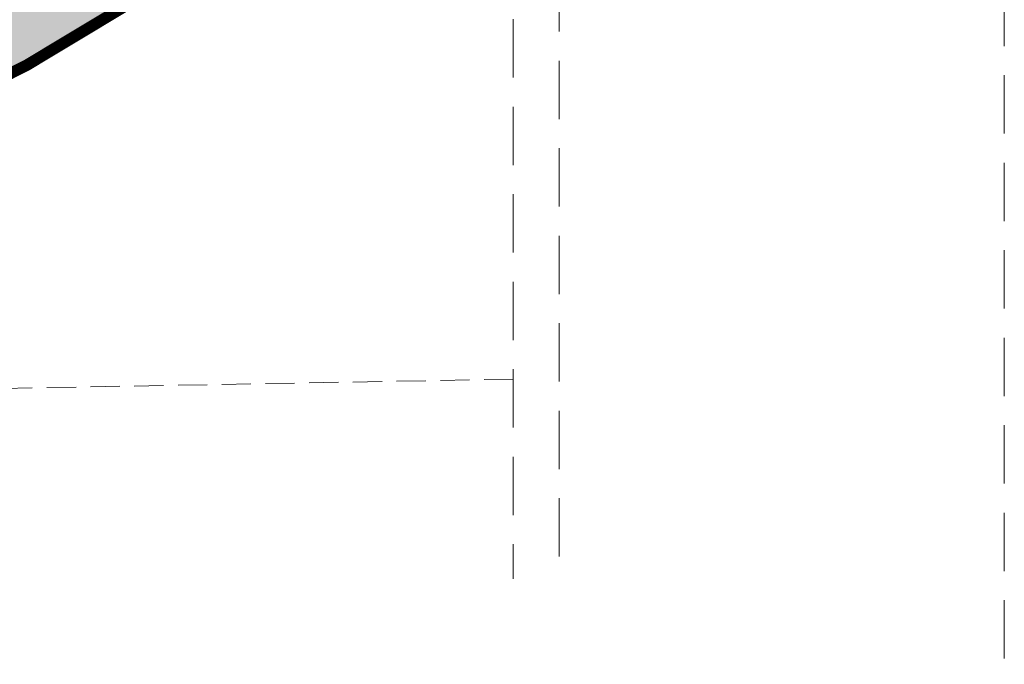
# Model space of a CAD drawing. Header units: millimetres. Extents: x 14041 to 23361, y -6349 to 12956.
# Tile 32 of 106: x 20190 to 20619, y 4374 to 4654. Entities that reach past the tile are written whole.
import ezdxf

# ---------------------------------------------------------------- set-up
doc = ezdxf.new("R2010")
doc.units = ezdxf.units.MM
doc.linetypes.add('KRESKOWA', pattern=[19.05, 12.7, -6.35])
for name, color, linetype, lineweight in [('A-przerywana', 4, 'KRESKOWA', 5), ('A-wypełnienie', 252, 'Continuous', 9), ('A-ściany projektowane', 5, 'Continuous', 35), ('E-obrys', 7, 'Continuous', 9)]:
    doc.layers.add(name, color=color, linetype=linetype, lineweight=lineweight)

msp = doc.modelspace()

# ---------------------------------------------------------------- hatches: boundary and pattern name
at = {"layer": 'A-wypełnienie', "lineweight": 15, "ltscale": 2, "transparency": 33554687}
h = msp.add_hatch(color=253, dxfattribs=at)
h.dxf.hatch_style = 1
h.paths.add_polyline_path([(19924.64, 4503.15), (19960.56, 4507.83), (20006.93, 4537.89), (20078.51, 4573.4), (20192.76, 4634.53), (20299.16, 4702.13), (20381.34, 4773.93), (20419.15, 4788.9), (19924.69, 4788.9), (19924.73, 4833.9), (19904.73, 4833.9), (19904.73, 4498.95)])

# ---------------------------------------------------------------- linework, layer by layer
at = {"layer": 'A-przerywana', "color": 7, "lineweight": 15, "ltscale": 2}
msp.add_line((20618.66, 4935.01), (20618.66, 4373.71), dxfattribs=at)
at = {"layer": 'A-ściany projektowane', "color": 8, "linetype": 'KRESKOWA', "lineweight": 9}
msp.add_line((20404.73, 4497.9), (20024.73, 4490.9), dxfattribs=at)
at = {"layer": 'E-obrys', "linetype": 'KRESKOWA', "ltscale": 2}
for p, q in [((20424.73, 4788.9), (20424.73, 4410.9)), ((20404.73, 4768.9), (20404.73, 4410.9))]:
    msp.add_line(p, q, dxfattribs=at)
at = {"layer": 'E-obrys', "const_width": 5}
msp.add_lwpolyline([(19903.16, 4496.33), (19960.01, 4507.47), (20014.25, 4542.64), (20077.7, 4572.94), (20127.53, 4601.6), (20192.76, 4634.53), (20252.07, 4670.16), (20299.16, 4702.13), (20381.34, 4773.93), (20424.73, 4787.9)], dxfattribs=at)

doc.saveas('drawing.dxf')
